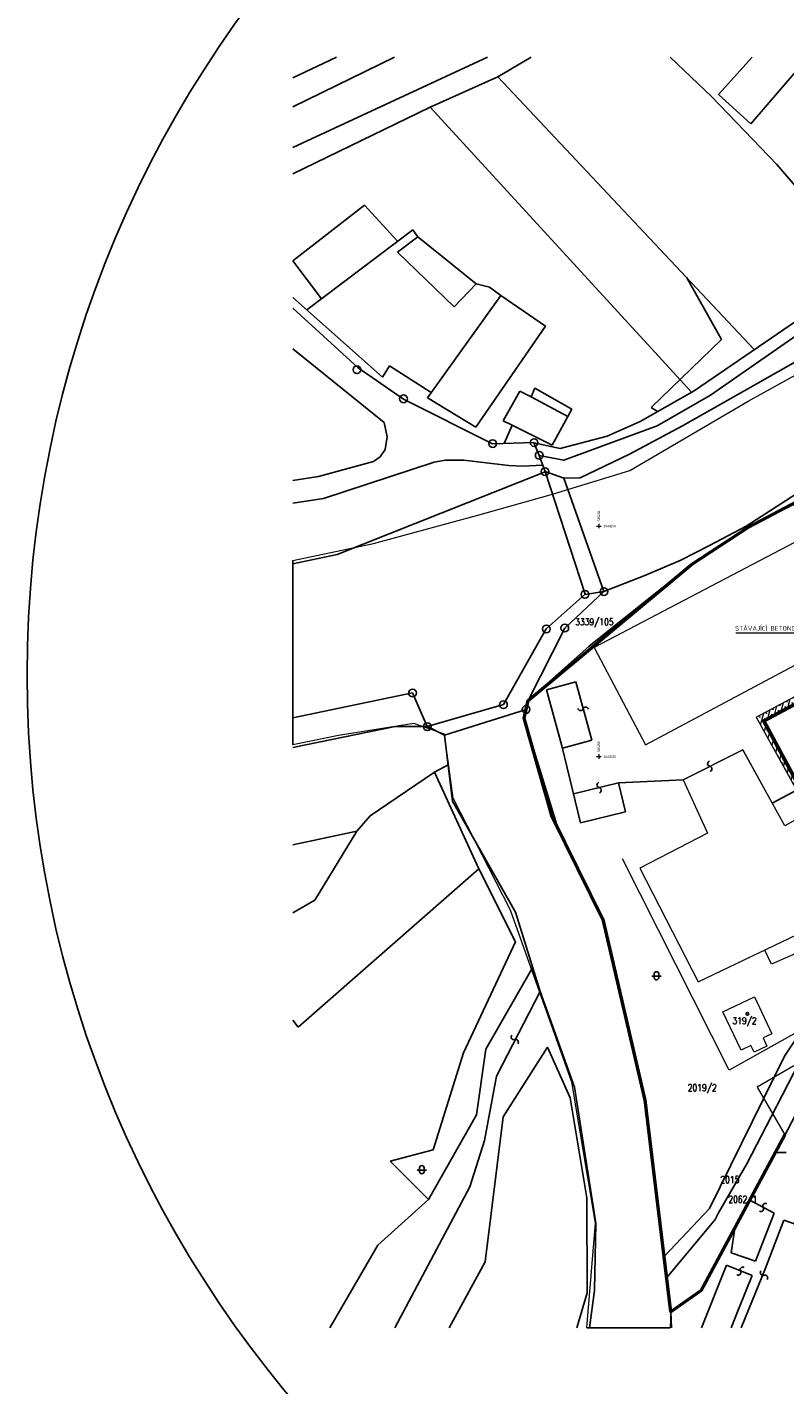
# Model space of a CAD drawing. Header units: millimetres. Extents: x -156521 to 298750130, y -256155368 to 337239.
# Tile 58 of 74: x 601913 to 766133, y -394918 to -100449. Entities that reach past the tile are written whole.
import ezdxf
from ezdxf.enums import TextEntityAlignment as Align
from ezdxf.lldxf.tags import DXFTag

# ---------------------------------------------------------------- set-up
doc = ezdxf.new("R2010")
doc.units = ezdxf.units.MM
doc.layers.add('_VÝŘEZ', color=40, linetype='Continuous', plot=False)
for name, color, linetype, lineweight in [('hranice', 7, 'Continuous', 20), ('IN_C_TENKA', 7, 'Continuous', 18), ('IN_NS_TLUSTA', 1, 'Continuous', 60), ('IN_SRAFY', 8, 'Continuous', 9), ('Vrstva 1', 7, 'Continuous', 0), ('Vrstva 39', 7, 'Continuous', 0)]:
    doc.layers.add(name, color=color, linetype=linetype, lineweight=lineweight)
doc.layers.add('IN_HELP', color=6, linetype='Continuous')
doc.layers.add('KATASTR', color=116, linetype='Continuous')
doc.styles.add('Koty', font='romand.shx', dxfattribs={"width": 0.8})
doc.styles.get("Standard").update_dxf_attribs({"font": 'arial.ttf'})
doc.styles.add('Style-cs_Working', font='cs_Working.shx')
tags = doc.linetypes.add('DOT2', pattern=[0.875, 0.125, -0.75]).pattern_tags.tags
tags[6:7] = [DXFTag(74, 4), DXFTag(75, 0), DXFTag(340, '0'), DXFTag(46, 0.0), DXFTag(50, 0.0), DXFTag(44, 0.0), DXFTag(45, 0.0)]
tags[4:5] = [DXFTag(74, 4), DXFTag(75, 0), DXFTag(340, '0'), DXFTag(46, 0.0), DXFTag(50, 0.0), DXFTag(44, 0.0), DXFTag(45, 0.0)]

# ---------------------------------------------------------------- blocks, each defined once
blk = doc.blocks.new('9782')
at = {"color": 0, "linetype": 'ByBlock', "lineweight": -2, "transparency": 33554687}
for points in [[(778075, -231892), (755502, -231892)], [(778083, -231892), (778075, -231892)], [(781018, -234988), (778083, -231892)], [(781706, -235714), (780824, -235173)], [(781706, -235714), (781018, -234988)], [(781212, -234804), (781706, -235714)]]:
    blk.add_lwpolyline(points, dxfattribs=at)
at = {"color": 0, "linetype": 'ByBlock', "lineweight": -2, "transparency": 33554687, "insert": (755359, -231342), "char_height": 1000, "width": 20929.62, "attachment_point": 7}
blk.add_mtext('\\Fisocp.shx;STÁVAJÍCÍ BETONOVÉ PANELY', dxfattribs=at)

msp = doc.modelspace()

# ---------------------------------------------------------------- hatches: boundary and pattern name
at = {"layer": 'IN_SRAFY', "ltscale": 100, "transparency": 33554687}
h = msp.add_hatch(dxfattribs=at)
h.set_pattern_fill('SACNCR', color=8, scale=500, angle=30, style=0, pattern_type=2)
h.paths.add_polyline_path([(771342.73365, -270739.65056), (772041.63039, -270348.36719), (769678.37196, -265933.95032), (769460.02903, -265526.09957), (769167.32148, -264979.34044), (761615.77096, -250873.52303), (763114.25964, -250071.30698), (781475.00189, -240241.8821), (778296.84663, -240241.8821), (759936.10438, -250071.30698), (760378.83851, -250873.52303), (768163.68247, -264979.34044), (768465.43277, -265526.09957), (768690.52106, -265933.95032), (771126.78871, -270348.36719)])
h.paths.add_polyline_path([(824938.44567, -242030.05274), (826599.41019, -241140.85524), (824462.41372, -241140.85524)])
h.paths.add_polyline_path([(824462.41372, -241140.85524), (824923.85661, -241140.85524), (819070.40397, -231068.92303)])
h.paths.add_polyline_path([(824923.85661, -241140.85524), (826599.41019, -241140.85524), (828696.12603, -240018.37825), (828316.81639, -239362.77958), (826341.70065, -235948.99013), (823728.35757, -231068.92303), (823503.17312, -230648.42132), (819169.14636, -222555.20858), (814512.58624, -222555.20858), (818845.28835, -230648.42132), (819070.40397, -231068.92303), (821906.52727, -235948.99013), (823890.50159, -239362.77958), (824271.51247, -240018.37825)])
h.paths.add_polyline_path([(778296.84663, -240241.8821), (780367.54216, -240241.8821), (779475.76533, -239610.74787)])
h.paths.add_polyline_path([(780367.54216, -240241.8821), (781475.00189, -240241.8821), (782908.36162, -239474.53285), (804883.35483, -227710.21841), (804860.13693, -227666.78604), (807426.94004, -226348.50986), (814512.58624, -222555.20858), (811334.43098, -222555.20858), (804248.78478, -226348.50986), (801786.32848, -227666.78604), (801705.19957, -227710.21841), (779730.20636, -239474.53285)])
h.paths.add_polyline_path([(811334.43098, -222555.20858), (819169.14636, -222555.20858), (817423.4902, -219295.43022)])

# ---------------------------------------------------------------- linework, layer by layer
at = {"layer": '_VÝŘEZ'}
msp.add_circle((845663.84983, -240937.04074), 243751.17809, dxfattribs=at)
at = {"layer": 'hranice', "ltscale": 100, "transparency": 33554687}
for q in [(817423.4902, -219295.43022), (771342.73365, -270739.65056)]:
    msp.add_line((759936.10438, -250071.30698), q, dxfattribs=at)
at = {"layer": 'IN_C_TENKA', "transparency": 33554687}
for p, q in [((797397.20408, -196933.84048), (724808.6994, -234974.56311)), ((735902.297, -256132.10503), (812616.57451, -215063.1102)), ((724808.6994, -234974.56311), (735902.297, -256132.10503)), ((756995.13675, -257159.92336), (744086.09852, -263689.86188)), ((744086.09852, -263689.86188), (756995.13675, -257159.92336)), ((766107.28504, -273670.76166), (756995.13675, -257159.92336)), ((756995.13675, -257159.92336), (763388.35738, -268744.17645)), ((744086.09852, -263689.86188), (749361.32279, -275259.53555)), ((772041.63039, -270348.36719), (766107.28504, -273670.76166)), ((749361.32279, -275259.53555), (734674.38621, -282842.48034)), ((734674.38621, -282842.48034), (747364.33695, -307511.63124)), ((747364.33695, -307511.63124), (772128.83836, -295687.48459)), ((777199.95603, -297489.51214), (763270.94568, -303651.87094)), ((763270.94568, -303651.87094), (761818.66628, -300610.21591)), ((752730.4007, -314004.00498), (759538.09127, -310797.87408)), ((759538.09127, -310797.87408), (763302.89029, -318791.80433)), ((756649.86155, -322326.33413), (752730.4007, -314004.00498)), ((763302.89029, -318791.80433), (761418.34717, -319679.34348)), ((761418.34717, -319679.34348), (762257.10884, -321460.31567)), ((758792.10811, -321317.42768), (756649.86155, -322326.33413)), ((759476.20796, -322770.00097), (758792.10811, -321317.42768)), ((762257.10884, -321460.31567), (759476.20796, -322770.00097))]:
    msp.add_line(p, q, dxfattribs=at)
at = {"layer": 'IN_C_TENKA', "color": 152, "transparency": 33554687}
for points in [[(659496.67402, -216118.30529), (676988.05076, -212406.12659), (699594.63949, -206274.05014), (715742.20109, -201755.6786), (732535.66913, -196591.8262), (758210.29481, -181584.37689), (779525.07687, -169804.3374), (816634.36898, -148708.92736), (843165.47768, -133372.50354), (871777.45752, -119075.83336), (879320.61466, -116216.50044), (892586.169, -115696.62223), (910533.68809, -114656.86303), (932903.05449, -116216.50044), (963075.68304, -121155.34897), (1007027.81039, -125072.80207), (1037813.5955, -123763.62365), (1057348.43064, -122452.37381)], [(1057348.43064, -159211.85696), (1046760.48264, -159596.62264), (1014519.7749, -158064.31031), (982419.61712, -155123.71242), (966102.03439, -152717.76921), (946039.435, -148173.2101), (932493.0353, -146255.14239), (917437.59557, -145308.21463), (899750.08214, -147096.85657), (883957.65855, -149832.42628), (859144.34693, -155664.14199), (827917.30818, -172146.54066), (799932.07557, -186917.83435), (758273.65616, -208906.17215), (745936.94235, -216981.07894), (734921.66866, -226156.71228), (710468.27834, -246526.18742), (709639.91256, -250345.36936), (716976.23671, -274314.25569), (727014.18534, -294717.12396), (735840.18883, -333141.88287), (740053.42988, -367018.27326), (741413.16408, -379058.48894), (741254.40725, -382535.61342)], [(723240.70754, -382535.61342), (725069.96407, -359815.42578), (719977.35917, -329279.71674), (706680.00504, -291958.29643), (694231.42149, -267642.82318), (692335.04004, -253802.89973), (685736.00318, -251509.07835), (669381.87024, -254089.62845), (659496.67402, -256112.98846)]]:
    msp.add_lwpolyline(points, dxfattribs=at)
at = {"layer": 'IN_C_TENKA', "color": 165, "lineweight": 50, "transparency": 33554687}
msp.add_lwpolyline([(766136.30666, -340698.32731), (747987.6298, -374469.79476), (741413.16408, -379058.48894), (735840.18883, -333141.88287), (726799.2985, -294280.35066), (715704.93117, -271730.23376), (709639.91256, -250345.36936), (710468.27834, -246526.18742), (745936.94235, -216981.07894), (758273.65616, -208906.17215), (859144.34693, -155664.14199)], dxfattribs=at)
at = {"layer": 'IN_C_TENKA', "color": 3, "linetype": 'DOT2', "lineweight": 20, "ltscale": 500, "transparency": 33554687}
for points in [[(805840.21855, -285783.78081), (784248.82134, -297723.08155), (781160.46989, -305233.17469), (780028.0646, -312126.00699), (754085.89293, -326631.81443), (730923.23616, -280851.08158)], [(806225.28418, -303505.1237), (760159.65496, -330335.42311), (766136.30666, -340698.32731)]]:
    msp.add_lwpolyline(points, dxfattribs=at)
at = {"layer": 'IN_HELP', "transparency": 33554687}
for p, q in [((659496.67402, -256112.98846), (659496.67402, -216118.30529)), ((723240.70754, -382535.61342), (741254.40725, -382535.61342))]:
    msp.add_line(p, q, dxfattribs=at)
at = {"layer": 'IN_NS_TLUSTA', "ltscale": 1000, "transparency": 33554687}
msp.add_lwpolyline([(818826.35726, -230658.55608), (811649.87196, -234500.48808), (812872.70342, -236815.9135), (792390.37195, -247782.88653), (797246.96287, -256854.69035), (782479.93527, -264760.2198), (772041.63039, -270348.36719), (769167.32148, -264979.34044), (761615.77096, -250873.52303), (814512.58624, -222555.20858), (818845.28835, -230648.42132)], close=True, dxfattribs=at)
at = {"layer": 'KATASTR', "transparency": 33554687}
for p, q in [((659496.67402, -126543.60204), (701711.68103, -106991.82662)), ((659496.67402, -117700.68453), (681501.72023, -106991.82662)), ((659496.67402, -111468.29214), (668986.57848, -106991.82662)), ((711134.60499, -106991.82662), (703948.74137, -111237.78472)), ((750336.41626, -115542.21856), (741250.49743, -106991.82662)), ((759079.08266, -106991.82662), (751777.53259, -115050.66153)), ((758772.02002, -121387.88035), (771194.33834, -106991.82662)), ((703948.74137, -111237.78472), (689251.05331, -117810.7626)), ((759523.2546, -170350.55397), (703948.74137, -111237.78472)), ((764414.82758, -130246.15157), (750336.41626, -115542.21856)), ((751777.53259, -115050.66153), (758772.02002, -121387.88035)), ((689251.05331, -117810.7626), (659496.67402, -132241.0331)), ((745917.99618, -179604.1154), (689251.05331, -117810.7626)), ((779005.34427, -147306.1394), (764414.82758, -130246.15157)), ((675022.02255, -139039.49273), (659496.67402, -151147.04184)), ((682182.3683, -146882.99319), (675022.02255, -139039.49273)), ((662495.59093, -161738.56365), (685472.746, -144400.08617)), ((686609.10049, -145905.99655), (682162.3492, -149261.49887)), ((685472.746, -144400.08617), (686609.10049, -145905.99655)), ((686609.10049, -145905.99655), (699250.70466, -156154.15267)), ((797397.20408, -147218.37941), (750050.56083, -180268.53487)), ((682162.3492, -149261.49887), (694443.72671, -161128.83996)), ((659496.67402, -151147.04184), (665677.28905, -159337.66585)), ((746453.90574, -179297.22114), (785744.05762, -152401.01419)), ((752374.2605, -168198.56921), (744799.50597, -154689.39016)), ((704549.59626, -158650.92219), (688710.43772, -180816.43887)), ((694443.72671, -161128.83996), (699250.70466, -156154.15267)), ((699250.70466, -156154.15267), (702119.92632, -156877.33243)), ((702119.92632, -156877.33243), (704567.27965, -158626.17583)), ((714241.57624, -165305.82433), (704549.59626, -158650.92219)), ((797397.20408, -156535.04133), (743984.2314, -186916.83162)), ((678895.40405, -176359.88667), (659496.67402, -159064.86654)), ((673635.11843, -174309.36556), (659496.67402, -161399.98803)), ((699180.0386, -187240.95098), (714241.57624, -165305.82433)), ((659496.67402, -170252.20492), (679269.29055, -186221.97669)), ((737154.3658, -182937.43587), (752374.2605, -168198.56921)), ((683476.51021, -181115.92122), (673635.11843, -174309.36556)), ((680444.95778, -173933.02987), (678895.40405, -176359.88667)), ((689498.43962, -179713.69914), (680444.95778, -173933.02987)), ((705071.63727, -185816.16884), (708663.48586, -179434.82363)), ((708663.48586, -179434.82363), (711172.0738, -180631.32534)), ((711172.0738, -180631.32534), (711913.2492, -178751.10876)), ((711913.2492, -178751.10876), (719952.144, -183309.21249)), ((734797.83995, -185972.19007), (746453.90574, -179297.22114)), ((702802.99849, -190786.25078), (683476.51021, -181115.92122)), ((688710.43772, -180816.43887), (699180.0386, -187240.95098)), ((711172.0738, -180631.32534), (719087.21883, -184909.44874)), ((750050.56083, -180268.53487), (738464.91652, -186953.80883)), ((719952.144, -183309.21249), (715733.14842, -191114.96252)), ((738539.02014, -183829.7638), (737154.3658, -182937.43587)), ((679269.29055, -186221.97669), (679926.96912, -189340.06647)), ((707013.55433, -186747.16877), (705071.63727, -185816.16884)), ((705330.73171, -190721.66061), (707013.55433, -186747.16877)), ((715733.14842, -191114.96252), (707013.55433, -186747.16877)), ((738464.91652, -186953.80883), (718230.49646, -194348.62777)), ((727660.12789, -189178.79639), (734797.83995, -185972.19007)), ((743984.2314, -186916.83162), (732462.97045, -193079.87023)), ((679926.96912, -189340.06647), (679528.41439, -192079.59251)), ((711755.42343, -190557.49301), (702802.99849, -190786.25078)), ((712895.16344, -193316.75701), (711755.42343, -190557.49301)), ((717444.69035, -191861.87147), (711755.42343, -190612.9111)), ((717444.69035, -191861.87147), (727660.12789, -189178.79639)), ((678442.32111, -193663.68941), (677007.77713, -194650.33379)), ((679528.41439, -192079.59251), (678442.32111, -193663.68941)), ((692579.50027, -194371.21895), (696574.1574, -194331.49001)), ((696574.1574, -194331.49001), (701401.09804, -194943.87251)), ((714160.41655, -196849.84981), (712895.16344, -193316.75701)), ((718230.49646, -194348.62777), (712906.04461, -193329.91564)), ((732462.97045, -193079.87023), (721774.27268, -198189.49138)), ((677007.77713, -194650.33379), (665062.52247, -197877.99449)), ((666108.63375, -202700.12716), (690118.58296, -194779.64266)), ((714160.41655, -196873.38351), (669137.1436, -214794.42864)), ((690118.58296, -194779.64266), (692579.50027, -194371.21895)), ((701401.09804, -194943.87251), (706337.60959, -195556.50807)), ((706337.60959, -195556.50807), (709306.3995, -195666.33204)), ((709306.3995, -195666.33204), (713690.24849, -195457.05918)), ((722838.78767, -223456.85756), (714160.41655, -196849.84981)), ((718227.33098, -198273.88789), (714176.35874, -196833.90762)), ((665062.52247, -197877.99449), (659496.67402, -198776.3242)), ((721774.27268, -198189.49138), (718227.33098, -198273.88789)), ((718227.33098, -198273.88789), (726917.63448, -222884.95934)), ((774641.90906, -197800.67306), (757760.98778, -208708.63224)), ((659496.67402, -203700.94237), (666108.63375, -202700.12716)), ((758273.65616, -208906.17215), (774879.08303, -200532.74371)), ((745936.94235, -216981.07894), (758273.65616, -208906.17215)), ((757760.98778, -208708.63224), (749774.18789, -212851.60619)), ((669137.1436, -214794.42864), (659496.67402, -216819.08667)), ((749774.18789, -212851.60619), (743607.30582, -216050.53844)), ((723728.78251, -234717.0684), (745936.94235, -216981.07894)), ((743607.30582, -216050.53844), (735769.62849, -219379.0401)), ((735769.62849, -219379.0401), (726917.63448, -222884.95934)), ((714439.27834, -230981.82394), (722838.78767, -223456.85756)), ((718444.66142, -230771.57206), (726917.63448, -222884.95934)), ((726917.63448, -222884.95934), (722827.90649, -223493.5499)), ((705132.32947, -247378.23906), (714439.27834, -230981.82394)), ((710468.27834, -246526.18742), (718444.66142, -230771.57206)), ((710468.27834, -246526.18742), (723728.78251, -234717.0684)), ((714454.67797, -244183.38367), (720804.05488, -242439.27839)), ((714454.67797, -244183.38367), (717781.02613, -256292.88099)), ((720804.05488, -242439.27839), (724275.48063, -255076.92748)), ((659496.67402, -250243.78431), (685414.37188, -244859.62621)), ((685414.37188, -244859.62621), (688624.31903, -252150.26771)), ((709639.91256, -250345.36936), (710468.27834, -246526.18742)), ((688624.31903, -252150.26771), (705132.32947, -247378.23906)), ((710054.09545, -248435.77839), (692364.1987, -254015.70167)), ((681709.95864, -252099.62801), (659496.67402, -256687.41256)), ((688665.81933, -252116.35892), (681709.95864, -252099.62801)), ((692364.1987, -254015.70167), (688665.81933, -252116.35892)), ((715704.93117, -271730.23376), (709639.91256, -250345.36936)), ((692364.1987, -254015.70167), (694101.51753, -268306.20642)), ((724275.48063, -255076.92748), (717926.10372, -256821.03276)), ((717781.02613, -256292.88099), (721823.53983, -273033.20223)), ((676254.72033, -271516.9684), (690192.14924, -262042.17983)), ((690192.14924, -262042.17983), (693141.68607, -260411.00852)), ((699843.78264, -282999.51043), (690192.14924, -262042.17983)), ((730084.82064, -264353.87887), (720298.31871, -266717.15897)), ((730084.82064, -264353.87887), (744086.09852, -263689.86188)), ((731610.04175, -270669.92212), (730084.82064, -264353.87887)), ((763388.35738, -268744.17645), (771265.62138, -264569.1086)), ((694101.51753, -268306.20642), (707780.61814, -292377.62867)), ((721823.53983, -273033.20223), (731610.04175, -270669.92212)), ((673384.45235, -274801.84679), (676254.72033, -271516.9684)), ((726799.2985, -294280.35066), (715704.93117, -271730.23376)), ((673384.45235, -274801.84679), (659496.67402, -277800.96953)), ((664256.29458, -289779.52953), (673384.45235, -274801.84679)), ((699843.78264, -282999.51043), (660617.37266, -317331.07731)), ((707740.5546, -298846.3414), (699843.78264, -282999.51043)), ((659496.67402, -292553.1754), (664256.29458, -289779.52953)), ((707780.61814, -292377.62867), (713133.31999, -309613.9554)), ((735840.18883, -333141.88287), (726799.2985, -294280.35066)), ((696510.36445, -322930.84741), (707740.5546, -298846.3414)), ((711487.81336, -304315.23137), (701345.02915, -322080.89494)), ((766075.3103, -323642.28644), (775658.89285, -309111.47655)), ((703604.84748, -327997.5725), (713133.31999, -309613.9554)), ((713133.31999, -309613.9554), (720530.78273, -330360.17635)), ((660617.37266, -317331.07731), (659496.67402, -315790.16501)), ((774150.75759, -315408.82313), (763219.07084, -336643.82235)), ((689883.25692, -343936.36988), (696510.36445, -322930.84741)), ((701345.02915, -322080.89494), (699323.41671, -336319.13317)), ((714687.06885, -321709.802), (705065.29137, -336760.16194)), ((719587.59508, -332639.23101), (714687.06885, -321709.802)), ((749779.15226, -356636.19418), (766075.3103, -323642.28644)), ((764161.50548, -344489.80687), (775795.3153, -322153.7092)), ((701023.7817, -341945.34494), (703604.84748, -327997.5725)), ((723205.26505, -354359.48836), (719587.59508, -332639.23101)), ((720530.78273, -330360.17635), (725172.45075, -359838.01559)), ((740053.42988, -367018.27326), (735840.18883, -333141.88287)), ((699323.41671, -336319.13317), (688926.57065, -354694.15859)), ((705065.29137, -336760.16194), (701214.97951, -368216.82706)), ((763219.07084, -336643.82235), (757913.09855, -346950.7695)), ((680603.43499, -346402.90242), (689883.25692, -343936.36988)), ((697869.15039, -351976.27448), (701023.7817, -341945.34494)), ((747987.6298, -374469.79476), (764161.50548, -344489.80687)), ((766443.53795, -344515.03362), (764161.50548, -344489.80687)), ((688926.57065, -354694.15859), (680603.43499, -346402.90242)), ((757913.09855, -346950.7695), (751762.62554, -357643.27644)), ((681618.00632, -382535.61342), (697869.15039, -351976.27448)), ((688926.57065, -354694.15859), (677952.12901, -364603.20352)), ((723323.94964, -374938.91001), (723205.26505, -354359.48836)), ((763857.61936, -357707.51149), (758569.73029, -354854.75315)), ((740053.42988, -367018.27326), (749779.15226, -356636.19418)), ((751006.1594, -359065.74329), (740238.71507, -372027.17435)), ((751762.62554, -357643.27644), (751006.1594, -359065.74329)), ((759769.45023, -368121.02899), (763857.61936, -357707.51149)), ((761979.42968, -369591.60671), (765944.11718, -359184.95507)), ((765944.11718, -359184.95507), (768834.13106, -360232.29794)), ((725172.45075, -359838.01559), (724882.07719, -374428.63697)), ((755299.55361, -360916.37124), (754512.17297, -366273.96907)), ((677952.12901, -364603.20352), (667489.22621, -382535.61342)), ((740619.39871, -371568.92218), (740053.42988, -367018.27326)), ((754512.17297, -366273.96907), (759769.45023, -368121.02899)), ((701214.97951, -368216.82706), (693376.19023, -382535.61342)), ((748038.654, -382535.61342), (753481.16067, -368994.45748)), ((753481.16067, -368994.45748), (759039.68558, -371228.5584)), ((756668.00457, -382535.61342), (761979.42968, -369591.60671)), ((741413.16408, -379058.48894), (740619.39871, -371568.92218)), ((759039.68558, -371228.5584), (756171.86132, -378363.8102)), ((721068.83073, -382535.61342), (723323.94964, -374938.91001)), ((724882.07719, -374428.63697), (723798.71592, -382535.61342)), ((741413.16408, -379058.48894), (747987.6298, -374469.79476)), ((741552.48705, -382535.61342), (741413.16408, -379058.48894)), ((756171.86132, -378363.8102), (754495.11623, -382535.61342))]:
    msp.add_line(p, q, dxfattribs=at)
for points in [[(723545.37706, -248394.93709, 0.7743874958), (722413.22794, -248297.43752, -0.7812922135), (721281.9336, -248200.01155)], [(749937.21235, -261897.63722, 0.7743874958), (749871.86044, -260763.17834, -0.7812922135), (749806.55788, -259629.576)], [(725952.6434, -266501.97236, 0.7743874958), (725887.2915, -265367.51348, -0.7812922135), (725821.98894, -264233.91114)], [(737815.0523, -305774.35985, -0.9407375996), (738811.9861, -305774.35985), (738811.9861, -306643.78514, -0.8764223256), (737815.0523, -306634.87288), (737815.0523, -305774.35985)], [(708228.39232, -320964.73288, 0.7743874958), (707593.22754, -320022.4837, -0.7812922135), (706958.54233, -319080.94594)], [(686954.46994, -347824.03303, -0.9407375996), (687951.40373, -347824.03303), (687951.40373, -348693.45832, -0.8764223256), (686954.46994, -348684.54606), (686954.46994, -347824.03303)], [(760646.64639, -357249.13284, 0.7743874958), (761451.9836, -356447.44725, -0.7812922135), (762256.71278, -355646.36694)], [(757353.25314, -369456.97995, 0.7743874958), (756528.85681, -370239.05316, -0.7812922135), (755705.08291, -371020.53589)], [(762293.80279, -372055.87617, 0.7743874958), (761623.83227, -371138.04867, -0.7812922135), (760954.36759, -370220.91415)]]:
    msp.add_lwpolyline(points, format="xyb", dxfattribs=at)
for points in [[(737316.3325, -306272.57385), (739310.20009, -306272.57385)], [(686455.75014, -348322.24703), (688449.61773, -348322.24703)]]:
    msp.add_lwpolyline(points, dxfattribs=at)
for centre, radius in [((673381.81475, -174739.29857), 833.413), ((683481.57122, -181063.03364), 833.413), ((702802.99849, -190762.71707), 833.413), ((711778.95714, -190557.49301), 833.413), ((712895.16344, -193316.75701), 833.413), ((714160.41655, -196849.84981), 833.413), ((722827.90649, -223470.0162), 833.413), ((726917.63448, -222884.95934), 833.413), ((714439.27834, -230981.82394), 833.413), ((718444.66142, -230771.57206), 833.413), ((685437.90559, -244859.62621), 833.413), ((705150.29607, -247400.00141), 833.413), ((710054.09545, -248435.77839), 833.413), ((688642.28563, -252172.03006), 833.413), ((758017.7682, -314440.24452), 285.64403)]:
    msp.add_circle(centre, radius, dxfattribs=at)
at = {"layer": 'Vrstva 1', "color": 3, "linetype": 'Continuous', "lineweight": 0, "transparency": 33554687}
for p, q in [((725333.24151, -208646.94478), (726333.24151, -208646.94478)), ((725833.24151, -208146.94478), (725833.24151, -209146.94478)), ((725333.24151, -258646.94478), (726333.24151, -258646.94478)), ((725833.24151, -258146.94478), (725833.24151, -259146.94478))]:
    msp.add_line(p, q, dxfattribs=at)

# ---------------------------------------------------------------- block references
at = {"layer": 'hranice', "transparency": 33554687}
msp.add_blockref('9782', (0, 0), dxfattribs=at)

# ---------------------------------------------------------------- texts
at = {"layer": 'KATASTR', "transparency": 33554687, "char_height": 1500, "width": 486.76591, "attachment_point": 1, "style": 'Koty'}
for s, insert in [('3339/105', (720686.66837, -228684.72009)), ('319/2', (754777.16867, -315210.38456)), ('2019/2', (745091.65182, -329694.48372)), ('2015', (752150.33658, -349661.478)), ('2062/1', (753882.75573, -353957.46127))]:
    msp.add_mtext(s, dxfattribs=dict(at, insert=insert))
at = {"layer": 'Vrstva 39', "color": 2, "linetype": 'Continuous', "lineweight": 0, "transparency": 33554687, "style": 'Style-cs_Working'}
for p in [(725833.24251, -207646.94478), (725833.24251, -257646.94478)]:
    msp.add_text('535250', height=499.998, rotation=90, dxfattribs=at).set_placement(p, align=Align.MIDDLE_LEFT)
for s, p in [('1044250', (726833.24151, -208646.94578)), ('1044300', (726833.24151, -258646.94578))]:
    msp.add_text(s, height=499.998, dxfattribs=at).set_placement(p, align=Align.MIDDLE_LEFT)

doc.saveas('drawing.dxf')
